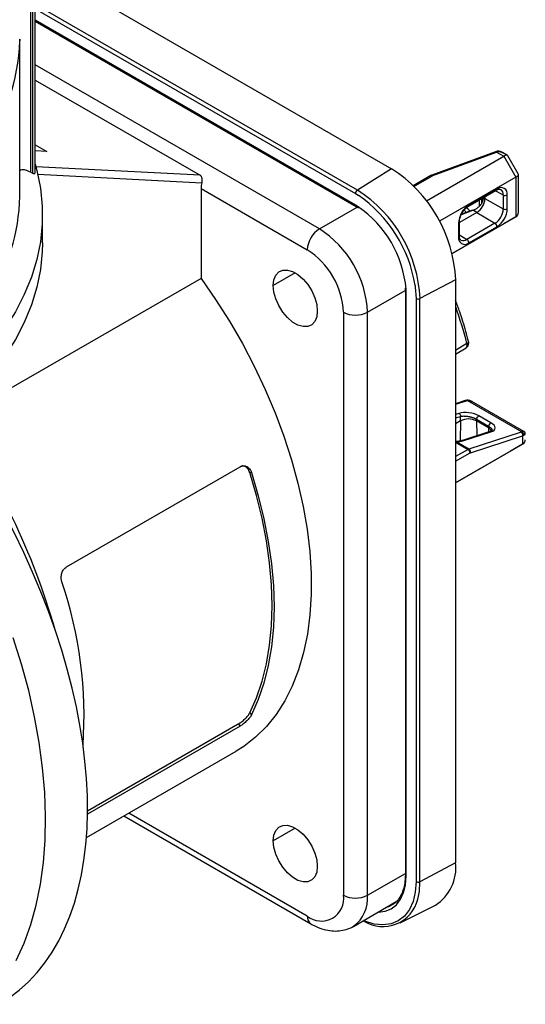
# Model space of a CAD drawing. Header units: inches. Extents: x 0 to 33, y 0 to 25.5.
# Tile 17 of 18: x 28.8 to 30.6, y 19.1 to 22.6. Entities that reach past the tile are written whole.
import ezdxf

# ---------------------------------------------------------------- set-up
doc = ezdxf.new("R2010")
doc.units = ezdxf.units.IN
doc.header["$LTSCALE"] = 3
doc.header["$MEASUREMENT"] = 0

msp = doc.modelspace()

# ---------------------------------------------------------------- linework, layer by layer
for p, q in [((28.7333, 22.8503), (30.1239, 22.0475)), ((28.8717, 22.0353), (28.8717, 22.6239)), ((28.8778, 22.6102), (28.8778, 22.0323)), ((30.0053, 21.9731), (28.8859, 22.6193)), ((28.8864, 22.0328), (28.8864, 22.6196)), ((28.8864, 22.6033), (29.9986, 21.9612)), ((29.9986, 21.9214), (28.8864, 22.5635)), ((28.8864, 22.5602), (30.0007, 21.9169)), ((28.8333, 21.9512), (28.8333, 22.4977)), ((28.8333, 22.4977), (28.8333, 22.4914)), ((29.8734, 21.8386), (28.8864, 22.4083)), ((28.8864, 22.3556), (29.4592, 22.025)), ((28.8864, 22.1312), (28.9278, 22.1073)), ((28.9278, 22.1073), (28.8864, 22.1095)), ((30.485, 22.1066), (30.2639, 22.0253)), ((30.2673, 22.0241), (30.4884, 22.1054)), ((30.491, 22.1081), (30.485, 22.1066)), ((30.4884, 22.1054), (30.5136, 22.0909)), ((30.5266, 22.094), (30.5092, 22.1041)), ((30.2452, 21.936), (30.5136, 22.0909)), ((30.5136, 22.0909), (30.5553, 22.0185)), ((30.5641, 22.03), (30.5278, 22.0928)), ((29.4592, 22.025), (28.8891, 22.0545)), ((28.8957, 22.0285), (29.4658, 21.999)), ((30.1239, 22.0475), (30.0053, 21.9731)), ((30.5645, 21.8963), (30.5645, 22.0283)), ((30.2607, 22.0238), (30.1996, 21.9885)), ((30.2017, 21.9864), (30.2657, 22.0233)), ((30.5553, 22.0185), (30.2902, 21.8655)), ((30.5553, 22.0185), (30.5553, 21.8803)), ((29.4627, 21.9792), (29.4627, 21.6669)), ((29.4627, 21.9792), (29.8316, 21.7663)), ((29.9986, 21.9612), (30.008, 21.9556)), ((30.3904, 21.9165), (30.4878, 21.9727)), ((30.4899, 21.9772), (30.3925, 21.921)), ((30.4853, 21.9713), (30.512, 21.9564)), ((30.4277, 21.938), (30.4277, 21.9164)), ((30.4369, 21.9272), (30.4369, 21.9433)), ((30.4481, 21.9438), (30.443, 21.9469)), ((30.4481, 21.9498), (30.4481, 21.9438)), ((30.4481, 21.9438), (30.512, 21.9082)), ((30.512, 21.9564), (30.512, 21.9082)), ((30.5258, 21.9083), (30.5258, 21.9565)), ((29.8734, 21.8386), (30.0047, 21.9144)), ((30.008, 21.9158), (29.9986, 21.9214)), ((30.0007, 21.9169), (30.0091, 21.9117)), ((30.4203, 21.8956), (30.3594, 21.8605)), ((30.3666, 21.8887), (30.4066, 21.9032)), ((30.4051, 21.9036), (30.367, 21.8896)), ((30.3691, 21.8939), (30.3729, 21.8918)), ((30.4203, 21.8956), (30.4066, 21.9032)), ((30.4203, 21.8956), (30.483, 21.8581)), ((28.912, 21.7905), (28.912, 21.8869)), ((30.3344, 21.7528), (30.5553, 21.8803)), ((30.5136, 21.8562), (30.3344, 21.7528)), ((30.3566, 21.8588), (30.3566, 21.8106)), ((30.3594, 21.8146), (30.3594, 21.8628)), ((30.483, 21.8581), (30.3856, 21.8018)), ((30.5553, 21.8803), (30.5136, 21.8562)), ((30.3925, 21.7899), (30.4899, 21.8461)), ((30.3594, 21.8175), (30.3856, 21.8018)), ((30.3594, 21.8147), (30.3594, 21.8146)), ((29.7899, 21.6859), (29.7133, 21.6417)), ((29.4627, 21.6669), (28.6554, 21.2009)), ((30.3466, 21.6618), (30.2228, 21.5963)), ((30.3466, 21.6618), (30.3466, 19.6365)), ((30.0404, 21.5493), (30.1716, 21.625)), ((30.1711, 21.633), (30.1719, 21.6204)), ((30.1719, 21.6204), (30.1719, 19.5951)), ((30.1748, 21.6164), (30.1744, 21.6298)), ((30.1748, 19.5911), (30.1748, 21.6164)), ((30.2092, 21.5965), (30.2092, 19.5712)), ((30.2228, 19.571), (30.2228, 21.5963)), ((29.9569, 21.5493), (29.9569, 19.524)), ((30.0404, 19.524), (30.0404, 21.5493)), ((30.3857, 21.4403), (30.3466, 21.4157)), ((30.3466, 21.4031), (30.3828, 21.4258)), ((30.3798, 21.2421), (30.3466, 21.2314)), ((30.3466, 21.2293), (30.3843, 21.2414)), ((30.385, 21.2433), (30.3798, 21.2421)), ((30.388, 21.2423), (30.5766, 21.1334)), ((30.5832, 21.1352), (30.4032, 21.2392)), ((30.3579, 21.1979), (30.3466, 21.1943)), ((30.3466, 21.1825), (30.3631, 21.1874)), ((30.3633, 21.1715), (30.3631, 21.1874)), ((30.419, 21.1715), (30.4191, 21.1776)), ((30.4191, 21.1776), (30.4609, 21.1535)), ((30.4692, 21.1649), (30.4275, 21.189)), ((30.3633, 21.1715), (30.3466, 21.1619)), ((30.3633, 21.1715), (30.3623, 21.1019)), ((30.4608, 21.1474), (30.419, 21.1715)), ((30.419, 21.1715), (30.4198, 21.1198)), ((30.4608, 21.1474), (30.4609, 21.1535)), ((30.4608, 21.1474), (30.461, 21.1331)), ((30.4647, 21.1343), (30.3673, 21.1029)), ((30.3718, 21.1023), (30.4692, 21.1336)), ((30.5736, 21.1321), (30.3927, 21.074)), ((30.3981, 21.0612), (30.5791, 21.1194)), ((30.5791, 21.1194), (30.5791, 21.0904)), ((30.3472, 21.1005), (30.3466, 21.1005)), ((30.3466, 21.0975), (30.3896, 21.0726)), ((30.3466, 20.9562), (30.5791, 21.0904)), ((30.3896, 21.0726), (30.3466, 21.0478)), ((30.3578, 21.101), (30.3472, 21.1005)), ((30.3927, 21.074), (30.3486, 21.0994)), ((30.364, 21.1007), (30.3561, 21.0995)), ((30.5791, 21.0904), (30.5373, 21.0662)), ((30.5373, 21.0662), (30.3466, 20.9562)), ((30.3466, 21.0317), (30.3966, 21.0606)), ((28.9956, 20.6644), (29.5983, 21.0124)), ((29.6316, 20.9929), (29.638, 20.9925)), ((29.6316, 20.157), (29.638, 20.1501)), ((29.5983, 20.1117), (29.0686, 19.8059)), ((29.0687, 19.8167), (29.5921, 20.1188)), ((29.5921, 20.1188), (29.5983, 20.1117)), ((29.0649, 19.7241), (29.5846, 20.0241)), ((29.8316, 19.4517), (29.2123, 19.8092)), ((29.195, 19.7992), (29.8438, 19.4246)), ((29.7899, 19.7571), (29.7133, 19.7129)), ((30.3466, 19.6365), (30.2228, 19.571)), ((30.0404, 19.524), (30.1719, 19.5999)), ((29.9915, 19.4159), (30.1402, 19.5017)), ((30.1543, 19.4276), (30.2764, 19.4896))]:
    msp.add_line(p, q)
at = {"flags": 128}
for points in [[(28.8864, 22.064), (28.8925, 22.0417), (28.905, 21.98), (28.9113, 21.918), (28.9113, 21.8559), (28.905, 21.7938), (28.8925, 21.7321), (28.8738, 21.6709), (28.849, 21.6105), (28.8181, 21.5509), (28.7813, 21.4925), (28.7387, 21.4355), (28.6904, 21.38), (28.6365, 21.3261), (28.5774, 21.2742), (28.5131, 21.2244), (28.4439, 21.1768), (28.3701, 21.1316)], [(28.912, 21.7905), (28.9113, 21.7594), (28.905, 21.6974), (28.8925, 21.6357), (28.8738, 21.5745), (28.849, 21.514), (28.8181, 21.4545), (28.7813, 21.3961), (28.7387, 21.339), (28.6904, 21.2835), (28.6365, 21.2297), (28.5774, 21.1778), (28.5131, 21.1279), (28.4439, 21.0803), (28.3701, 21.0351)], [(29.7133, 21.6417), (29.7155, 21.6616), (29.7221, 21.6777), (29.7325, 21.6892), (29.7464, 21.6954), (29.7627, 21.6958), (29.7806, 21.6906), (29.7991, 21.6799), (29.817, 21.6645), (29.8333, 21.6451), (29.8472, 21.623), (29.8576, 21.5995), (29.8642, 21.5757), (29.8664, 21.5533), (29.8642, 21.5334), (29.8576, 21.5173), (29.8472, 21.5058), (29.8333, 21.4996), (29.817, 21.4992), (29.7991, 21.5044), (29.7806, 21.5151), (29.7627, 21.5305), (29.7464, 21.5498), (29.7325, 21.572), (29.7221, 21.5955), (29.7155, 21.6193), (29.7133, 21.6417)], [(29.4627, 21.6669), (29.5135, 21.5938), (29.5613, 21.5183), (29.6062, 21.4408), (29.6477, 21.3616), (29.6857, 21.2811), (29.72, 21.1998), (29.7505, 21.1181), (29.7769, 21.0364), (29.7992, 20.9551), (29.8172, 20.8745), (29.8309, 20.7952), (29.8401, 20.7176), (29.8448, 20.6419), (29.8451, 20.5686), (29.8408, 20.4981), (29.8321, 20.4307), (29.8189, 20.3667), (29.8014, 20.3066), (29.7796, 20.2505), (29.7536, 20.1988), (29.7235, 20.1518), (29.6896, 20.1096), (29.652, 20.0725), (29.6108, 20.0406), (29.5846, 20.0241)], [(30.2059, 21.6416), (30.2066, 21.636), (30.2092, 21.5965)], [(30.3857, 21.4403), (30.3881, 21.4419), (30.3899, 21.4435), (30.391, 21.4451), (30.3915, 21.4466), (30.3914, 21.4473)], [(29.6316, 20.157), (29.6551, 20.21), (29.6744, 20.267), (29.6895, 20.3278), (29.7004, 20.3922), (29.7069, 20.4598), (29.7091, 20.5302), (29.7069, 20.6032), (29.7004, 20.6783), (29.6895, 20.7552), (29.6744, 20.8336), (29.6551, 20.9129), (29.6316, 20.9929)], [(29.638, 20.9925), (29.6616, 20.9119), (29.6811, 20.8319), (29.6963, 20.753), (29.7073, 20.6755), (29.7139, 20.5998), (29.7161, 20.5262), (29.7139, 20.4552), (29.7073, 20.3871), (29.6963, 20.3222), (29.6811, 20.2609), (29.6616, 20.2034), (29.638, 20.1501)], [(28.8209, 19.2976), (28.8484, 19.3576), (28.8717, 19.4218), (28.8908, 19.49), (28.9055, 19.5619), (28.9159, 19.6372), (28.9218, 19.7157), (28.9233, 19.797), (28.9203, 19.8809), (28.9129, 19.9669), (28.9011, 20.0548), (28.8849, 20.1442), (28.8644, 20.2347), (28.8397, 20.3261), (28.8109, 20.4179)], [(29.7133, 19.7129), (29.7155, 19.7327), (29.7221, 19.7489), (29.7325, 19.7604), (29.7464, 19.7665), (29.7627, 19.767), (29.7806, 19.7618), (29.7991, 19.7511), (29.817, 19.7357), (29.8333, 19.7163), (29.8472, 19.6942), (29.8576, 19.6706), (29.8642, 19.6469), (29.8664, 19.6245), (29.8642, 19.6046), (29.8576, 19.5884), (29.8472, 19.577), (29.8333, 19.5708), (29.817, 19.5703), (29.7991, 19.5756), (29.7806, 19.5862), (29.7627, 19.6017), (29.7464, 19.621), (29.7325, 19.6431), (29.7221, 19.6667), (29.7155, 19.6904), (29.7133, 19.7129)], [(30.2092, 19.5712), (30.2066, 19.5347), (30.1989, 19.502), (30.1863, 19.4741), (30.169, 19.4515), (30.1475, 19.4349), (30.1224, 19.4246), (30.0942, 19.4209), (30.0637, 19.4239), (30.0316, 19.4336), (30.0261, 19.4358)], [(30.0772, 19.4654), (30.0786, 19.4654), (30.1022, 19.4685), (30.1232, 19.4771), (30.1411, 19.491), (30.1556, 19.5098), (30.1661, 19.5332), (30.1726, 19.5605), (30.1748, 19.5911)], [(30.2154, 19.51), (30.2206, 19.5366), (30.2228, 19.571)], [(30.1367, 19.4977), (30.1349, 19.4962), (30.1285, 19.4916)], [(30.1285, 19.4916), (30.114, 19.4842), (30.1044, 19.4811)]]:
    msp.add_lwpolyline(points, dxfattribs=at)
for centre, radius, start, end in [((28.1589, 22.5116), 0.6747, 323.6059, 358.2857), ((29.865, 21.6409), 0.4821, 2.4873, 57.5127), ((29.5343, 21.9784), 0.0716, 163.2254, 179.3275), ((30.2628, 22.0193), 0.00495, 54.3824, 114.3071), ((30.2646, 22.0219), 0.00344, 38.954, 102.1143), ((30.271, 22.0139), 0.0108, 109.9704, 119.7483), ((30.0138, 21.9605), 0.0152, 124.1588, 177.2848), ((29.7524, 21.5759), 0.4709, 2.4871, 57.5129), ((30.4851, 21.9767), 0.00486, 305.0752, 6.237), ((30.5039, 21.96), 0.0222, 350.786, 129.2033), ((30.4921, 21.9587), 0.02, 353.5677, 56.4622), ((28.1693, 21.9627), 0.6641, 326.6835, 359.0081), ((29.7432, 21.5693), 0.4683, 8.8831, 55.5626), ((30.3877, 21.9465), 0.0605, 302.6055, 357.3945), ((30.5188, 21.97), 0.0152, 243.2338, 297.3435), ((30.0035, 21.9209), 0.00487, 173.8541, 234.8587), ((29.7901, 21.5976), 0.3856, 4.7972, 55.6064), ((30.4345, 21.8553), 0.078, 122.6055, 177.3945), ((30.3676, 21.8905), 0.0159, 17.894, 60.2216), ((30.3786, 21.8929), 0.0181, 22.9296, 78.0109), ((30.3875, 21.9205), 0.00499, 306.8416, 5.4647), ((30.4492, 21.9111), 0.0629, 302.6055, 357.3945), ((30.4479, 21.9118), 0.078, 302.6055, 357.3945), ((30.5188, 21.9217), 0.0152, 243.2338, 297.3435), ((30.3546, 21.8633), 0.00488, 293.8154, 354.2992), ((30.4747, 21.8454), 0.0152, 2.6523, 56.7703), ((29.9223, 21.7622), 0.0908, 122.6055, 177.3945), ((29.6793, 21.5337), 0.3615, 2.4763, 57.5237), ((30.3784, 21.807), 0.0222, 170.786, 309.2033), ((30.3546, 21.815), 0.00486, 293.7585, 354.9213), ((30.3738, 21.8173), 0.0195, 242.5283, 307.4035), ((30.3773, 21.7892), 0.0152, 2.6523, 56.7703), ((29.6849, 21.5369), 0.2723, 2.6055, 57.3945), ((30.1767, 21.6208), 0.00486, 184.8207, 246.1795), ((30.2162, 21.61), 0.0152, 242.7193, 295.8373), ((29.9986, 21.6299), 0.0908, 242.6097, 297.3903), ((28.9383, 21.0677), 1.4946, 14.4363, 19.5631), ((30.3723, 21.4425), 0.0197, 0, 14.3828), ((30.3723, 21.4425), 0.0197, 302.1436, 0), ((26.6855, 19.805), 2.3593, 15.752, 36.002), ((30.3912, 21.1178), 0.0605, 62.6097, 117.3903), ((30.45, 21.1266), 0.0235, 25.8519, 62.8036), ((30.3975, 21.0591), 0.0156, 108.1917, 120.342), ((30.3815, 21.0599), 0.0151, 2.6055, 57.3945), ((30.3854, 21.0633), 0.0129, 350.5909, 55.7764), ((30.4005, 21.0538), 0.00781, 108.1917, 120.342), ((27.6054, 20.1458), 1.4513, 356.0095, 18.7558), ((30.1926, 19.6199), 0.1549, 302.7685, 6.1535), ((30.1767, 19.5955), 0.00487, 185.1723, 246.1479), ((30.2162, 19.5847), 0.0152, 242.7193, 295.8373), ((29.8805, 19.5116), 0.0774, 230.7967, 9.214), ((29.9986, 19.6046), 0.0908, 242.6097, 297.3903), ((29.9219, 19.5124), 0.119, 306.1942, 5.6155), ((30.0937, 19.5406), 0.1254, 238.6056, 345.9072), ((29.8612, 19.4488), 0.0297, 174.3804, 234.2933)]:
    msp.add_arc(centre, radius, start, end)
for centre, major_axis, ratio, start_param, end_param in [((30.4884, 22.0797), (0.0199, 0.0247), 0.656362, 0.669323, 0.887489), ((30.5043, 22.0705), (0.023, 0.023), 0.317888, 6.198205, 7.153483), ((30.533, 22.0207), (0.0314, 0.0084), 0.317765, 5.412847, 6.368125), ((30.533, 21.9038), (0.0291, -0.0168), 0.7174, 5.890429, 6.675827), ((30.3996, 21.2326), (0.0216, -0.0034), 0.440292, 2.208169, 2.426336), ((30.3927, 21.1778), (0.0491, -0.0078), 0.440292, 0.855539, 2.426336), ((30.4344, 21.1537), (0.0491, -0.0078), 0.440292, 5.567928, 7.138725), ((30.5583, 21.141), (0.0216, -0.0034), 0.440292, 5.567928, 5.786094), ((30.5568, 21.1322), (0.0314, -0.0036), 0.48437, 5.553594, 5.77176), ((30.5568, 21.1139), (0.0291, -0.0168), 0.7174, 5.890429, 6.675827), ((30.337, 21.1224), (0.0491, -0.0078), 0.440292, 5.020469, 5.567928), ((27.9302, 20.5238), (-0.8421, 1.3718), 0.55852, 3.126505, 4.610636)]:
    msp.add_ellipse(centre, major_axis=major_axis, ratio=ratio, start_param=start_param, end_param=end_param)
for points, knots in [([(30.4851, 22.1065), (30.4855, 22.1066), (30.4865, 22.1069), (30.4877, 22.1059), (30.4884, 22.1054)], [0, 0, 0, 0, 0.437501, 1, 1, 1, 1]), ([(30.5118, 22.102), (30.5086, 22.104), (30.5038, 22.107), (30.4965, 22.1086), (30.4928, 22.1083), (30.491, 22.1081)], [0, 0, 0, 0, 0.501358, 0.748485, 1, 1, 1, 1]), ([(30.491, 22.108), (30.4913, 22.108), (30.4922, 22.1083), (30.4933, 22.1076), (30.494, 22.1071)], [0, 0, 0, 0, 0.296055, 1, 1, 1, 1]), ([(30.494, 22.1071), (30.4948, 22.1073), (30.4964, 22.1075), (30.499, 22.1074), (30.5015, 22.107), (30.5041, 22.1062), (30.5067, 22.1052), (30.5093, 22.1038), (30.5109, 22.1026), (30.5117, 22.1021)], [0, 0, 0, 0, 0.136029, 0.273583, 0.413387, 0.555852, 0.701144, 0.849243, 1, 1, 1, 1]), ([(28.8717, 22.0353), (28.8655, 22.038), (28.8538, 22.0431), (28.8402, 22.0454), (28.8354, 22.0419), (28.8333, 22.0404)], [0, 0, 0, 0, 0.382046, 0.73263, 1, 1, 1, 1]), ([(28.8778, 22.0323), (28.8785, 22.032), (28.8799, 22.0314), (28.8817, 22.0308), (28.8831, 22.0305), (28.8841, 22.0305), (28.8851, 22.0307), (28.886, 22.0312), (28.8866, 22.0325), (28.8864, 22.0338), (28.8863, 22.0344)], [0, 0, 0, 0, 0.141743, 0.272475, 0.392508, 0.502247, 0.542575, 0.704685, 0.85583, 1, 1, 1, 1]), ([(29.4658, 21.999), (29.466, 21.9998), (29.4664, 22.0014), (29.4668, 22.0039), (29.4671, 22.0068), (29.4671, 22.0103), (29.4667, 22.0128), (29.4662, 22.0153), (29.4655, 22.0176), (29.4639, 22.0207), (29.4618, 22.0233), (29.46, 22.0244), (29.4592, 22.025)], [0, 0, 0, 0, 0.081774, 0.165044, 0.249958, 0.363948, 0.499858, 0.49994, 0.623297, 0.750137, 0.88032, 1, 1, 1, 1]), ([(30.264, 22.0251), (30.2636, 22.025), (30.2624, 22.0248), (30.2614, 22.024), (30.2609, 22.0236)], [0, 0, 0, 0, 0.389591, 1, 1, 1, 1]), ([(30.4878, 21.9727), (30.4894, 21.9735), (30.494, 21.9759), (30.4998, 21.9767), (30.502, 21.9756), (30.503, 21.9752)], [0, 0, 0, 0, 0.224527, 0.647419, 1, 1, 1, 1]), ([(30.4071, 21.9034), (30.4083, 21.9038), (30.4107, 21.9047), (30.4143, 21.9063), (30.4176, 21.9082), (30.4208, 21.9103), (30.4238, 21.9125), (30.4265, 21.9148), (30.4291, 21.9172), (30.4314, 21.9197), (30.4335, 21.9222), (30.4353, 21.9247), (30.437, 21.9272), (30.4384, 21.9297), (30.4396, 21.9321), (30.4406, 21.9345), (30.4414, 21.9368), (30.442, 21.939), (30.4425, 21.9411), (30.4428, 21.9431), (30.443, 21.945), (30.443, 21.9463), (30.443, 21.9469)], [0, 0, 0, 0, 0.066032, 0.13032, 0.192911, 0.253806, 0.31298, 0.370406, 0.426061, 0.479943, 0.532067, 0.582476, 0.631232, 0.678389, 0.723978, 0.768015, 0.810506, 0.851456, 0.890872, 0.92876, 0.965131, 1, 1, 1, 1]), ([(30.3594, 21.8628), (30.3595, 21.8648), (30.3598, 21.8705), (30.3627, 21.8819), (30.3694, 21.8955), (30.3783, 21.9071), (30.3857, 21.9136), (30.3896, 21.916), (30.3904, 21.9165)], [0, 0, 0, 0, 0.107788, 0.317074, 0.531, 0.746181, 0.946552, 1, 1, 1, 1]), ([(30.4051, 21.9035), (30.4053, 21.9036), (30.4058, 21.9039), (30.4066, 21.9036), (30.4071, 21.9034)], [0, 0, 0, 0, 0.25093, 1, 1, 1, 1]), ([(30.3649, 21.8001), (30.3648, 21.8001), (30.3631, 21.8006), (30.3612, 21.8037), (30.3595, 21.8098), (30.3595, 21.8139), (30.3594, 21.8146)], [0, 0, 0, 0, 0.045848, 0.496613, 0.912327, 1, 1, 1, 1]), ([(30.3914, 21.4473), (30.3883, 21.4591), (30.3792, 21.4934), (30.3647, 21.5409), (30.3515, 21.5765), (30.3466, 21.5896)], [0, 0, 0, 0, 0.249909, 0.724172, 1, 1, 1, 1]), ([(30.3827, 21.4259), (30.3833, 21.4263), (30.3847, 21.4272), (30.386, 21.4297), (30.3866, 21.4328), (30.3866, 21.4363), (30.386, 21.4389), (30.3857, 21.4403)], [0, 0, 0, 0, 0.171693, 0.403342, 0.59512, 0.788769, 1, 1, 1, 1]), ([(30.3799, 21.2419), (30.3804, 21.2421), (30.3818, 21.2426), (30.3834, 21.2418), (30.3843, 21.2414)], [0, 0, 0, 0, 0.395878, 1, 1, 1, 1]), ([(30.4058, 21.2372), (30.4026, 21.2392), (30.3978, 21.2421), (30.3905, 21.2437), (30.3869, 21.2434), (30.385, 21.2433)], [0, 0, 0, 0, 0.501358, 0.748485, 1, 1, 1, 1]), ([(30.3851, 21.2431), (30.3853, 21.2432), (30.3863, 21.2435), (30.3873, 21.2428), (30.388, 21.2423)], [0, 0, 0, 0, 0.296067, 1, 1, 1, 1]), ([(30.388, 21.2423), (30.3888, 21.2424), (30.3905, 21.2426), (30.393, 21.2425), (30.3956, 21.2421), (30.3981, 21.2414), (30.4007, 21.2403), (30.4033, 21.2389), (30.4049, 21.2378), (30.4058, 21.2372)], [0, 0, 0, 0, 0.136029, 0.273583, 0.413387, 0.555852, 0.701144, 0.849243, 1, 1, 1, 1]), ([(30.3579, 21.1979), (30.3594, 21.197), (30.3608, 21.1955), (30.3628, 21.1918), (30.3634, 21.1896), (30.3635, 21.1875)], [0, 0, 0, 0, 0.5, 0.5, 1, 1, 1, 1]), ([(30.3635, 21.1875), (30.3645, 21.1877), (30.3664, 21.1881), (30.3696, 21.1885), (30.3729, 21.1887), (30.3763, 21.1887), (30.3797, 21.1886), (30.3831, 21.1884), (30.3864, 21.188), (30.3897, 21.1875), (30.3929, 21.1869), (30.396, 21.1862), (30.399, 21.1855), (30.4019, 21.1847), (30.4046, 21.1839), (30.4071, 21.183), (30.4095, 21.1821), (30.4118, 21.1812), (30.4138, 21.1803), (30.4157, 21.1794), (30.4175, 21.1785), (30.4186, 21.1779), (30.4191, 21.1776)], [0, 0, 0, 0, 0.066116, 0.130575, 0.193341, 0.254361, 0.313586, 0.370985, 0.426557, 0.480337, 0.532402, 0.582812, 0.631602, 0.678789, 0.724383, 0.768393, 0.810827, 0.851701, 0.89103, 0.928839, 0.965153, 1, 1, 1, 1]), ([(30.4609, 21.1535), (30.464, 21.1514), (30.4689, 21.1481), (30.4718, 21.1436), (30.4729, 21.1405), (30.472, 21.139), (30.4717, 21.1384)], [0, 0, 0, 0, 0.409706, 0.628785, 0.857521, 1, 1, 1, 1]), ([(30.4723, 21.1386), (30.4719, 21.138), (30.4712, 21.1367), (30.4669, 21.1351), (30.4647, 21.1343)], [0, 0, 0, 0, 0.4887804, 1, 1, 1, 1]), ([(30.3718, 21.1023), (30.3711, 21.1026), (30.3698, 21.1032), (30.3683, 21.1033), (30.3676, 21.103), (30.3675, 21.1029)], [0, 0, 0, 0, 0.458393, 0.916786, 1, 1, 1, 1]), ([(30.4692, 21.1336), (30.4685, 21.134), (30.4669, 21.1347), (30.4654, 21.1344), (30.4647, 21.1342)], [0, 0, 0, 0, 0.504389, 1, 1, 1, 1]), ([(30.5829, 21.1349), (30.5825, 21.1351), (30.5817, 21.1357), (30.5785, 21.1342), (30.5766, 21.1334)], [0, 0, 0, 0, 0.416442, 1, 1, 1, 1]), ([(30.5881, 21.1264), (30.5881, 21.1273), (30.5881, 21.1291), (30.5871, 21.1316), (30.5854, 21.1337), (30.5838, 21.1346), (30.5831, 21.1351)], [0, 0, 0, 0, 0.250387, 0.499983, 0.749588, 1, 1, 1, 1]), ([(30.5834, 21.1216), (30.5851, 21.1229), (30.588, 21.125), (30.5879, 21.126), (30.5879, 21.1265)], [0, 0, 0, 0, 0.568978, 1, 1, 1, 1]), ([(30.3466, 21.0991), (30.3467, 21.0991), (30.3474, 21.0993), (30.348, 21.0993), (30.3486, 21.0994)], [0, 0, 0, 0, 0.111301, 1, 1, 1, 1]), ([(30.3486, 21.0994), (30.3484, 21.0997), (30.3479, 21.1004), (30.3475, 21.1005), (30.3472, 21.1005)], [0, 0, 0, 0, 0.500737, 1, 1, 1, 1]), ([(30.3675, 21.103), (30.3647, 21.1021), (30.3618, 21.1012), (30.3579, 21.101), (30.3578, 21.101)], [0, 0, 0, 0, 0.955806, 1, 1, 1, 1]), ([(29.5983, 21.0124), (29.5993, 21.0129), (29.6011, 21.0138), (29.604, 21.0148), (29.6069, 21.0155), (29.6109, 21.0159), (29.6159, 21.0155), (29.6216, 21.0134), (29.6269, 21.01), (29.6315, 21.0052), (29.6354, 20.9994), (29.6371, 20.9948), (29.638, 20.9925)], [0, 0, 0, 0, 0.062087, 0.124066, 0.18656, 0.250181, 0.375652, 0.499984, 0.62412, 0.749625, 0.875374, 1, 1, 1, 1]), ([(29.6316, 20.9929), (29.6297, 20.9973), (29.6268, 21.004), (29.6206, 21.0102), (29.6139, 21.0147), (29.6082, 21.0153), (29.6046, 21.0157)], [0, 0, 0, 0, 0.341384, 0.513555, 0.684177, 1, 1, 1, 1]), ([(28.9796, 20.6124), (28.9792, 20.6136), (28.9786, 20.616), (28.9779, 20.6197), (28.9774, 20.6235), (28.9772, 20.6287), (28.9777, 20.6352), (28.9793, 20.6426), (28.982, 20.6496), (28.9858, 20.6557), (28.9903, 20.6609), (28.9939, 20.6633), (28.9956, 20.6644)], [0, 0, 0, 0, 0.062023, 0.123979, 0.186494, 0.250179, 0.375645, 0.499985, 0.62413, 0.74963, 0.875298, 1, 1, 1, 1]), ([(29.5921, 20.1188), (29.593, 20.1194), (29.5948, 20.1205), (29.5977, 20.1223), (29.6007, 20.1244), (29.6047, 20.1273), (29.6096, 20.1314), (29.6153, 20.1365), (29.6206, 20.1419), (29.6252, 20.1472), (29.6291, 20.1524), (29.6308, 20.1555), (29.6316, 20.157)], [0, 0, 0, 0, 0.062849, 0.125325, 0.18803, 0.25156, 0.377312, 0.501571, 0.625777, 0.751005, 0.876635, 1, 1, 1, 1]), ([(29.638, 20.1501), (29.6376, 20.1493), (29.6368, 20.1478), (29.6352, 20.1454), (29.6335, 20.1428), (29.6308, 20.1393), (29.6269, 20.1348), (29.6216, 20.1295), (29.6159, 20.1243), (29.6099, 20.1194), (29.6039, 20.1151), (29.6002, 20.1128), (29.5983, 20.1117)], [0, 0, 0, 0, 0.062025, 0.123983, 0.186498, 0.250182, 0.375654, 0.499987, 0.624124, 0.749628, 0.875292, 1, 1, 1, 1]), ([(30.1712, 19.5789), (30.1702, 19.5704), (30.1682, 19.553), (30.1609, 19.5306), (30.1501, 19.5119), (30.1416, 19.5008), (30.1361, 19.4973), (30.136, 19.4972)], [0, 0, 0, 0, 0.238193, 0.489378, 0.741388, 0.996083, 1, 1, 1, 1]), ([(30.1719, 19.5951), (30.1719, 19.59), (30.172, 19.5844), (30.1712, 19.5794), (30.1712, 19.5789)], [0, 0, 0, 0, 0.910362, 1, 1, 1, 1]), ([(29.8438, 19.4246), (29.8491, 19.4218), (29.8641, 19.4136), (29.8883, 19.4047), (29.916, 19.3995), (29.9419, 19.3993), (29.9668, 19.4046), (29.9841, 19.4106), (29.9918, 19.4163), (29.9925, 19.4167)], [0, 0, 0, 0, 0.109491, 0.309674, 0.483743, 0.65023, 0.811145, 0.984039, 1, 1, 1, 1])]:
    msp.add_open_spline(points, degree=3, knots=knots)
for points in [[(28.8778, 22.0323), (28.8757, 22.0333), (28.8737, 22.0343), (28.8717, 22.0353)], [(30.4066, 21.9032), (30.4068, 21.9032), (30.407, 21.9033), (30.4071, 21.9034)], [(30.3631, 21.1874), (30.3632, 21.1875), (30.3634, 21.1875), (30.3635, 21.1875)], [(30.4191, 21.1776), (30.4194, 21.1799), (30.4216, 21.1852), (30.4256, 21.1884), (30.4275, 21.189)], [(30.4692, 21.1649), (30.4674, 21.1643), (30.4634, 21.1611), (30.4612, 21.1558), (30.4609, 21.1535)], [(30.5736, 21.1321), (30.5755, 21.1311), (30.5787, 21.1271), (30.5795, 21.1217), (30.5791, 21.1194)], [(30.5766, 21.1334), (30.5787, 21.1325), (30.5825, 21.129), (30.5837, 21.1239), (30.5834, 21.1216)]]:
    msp.add_open_spline(points, degree=3)

doc.saveas('drawing.dxf')
